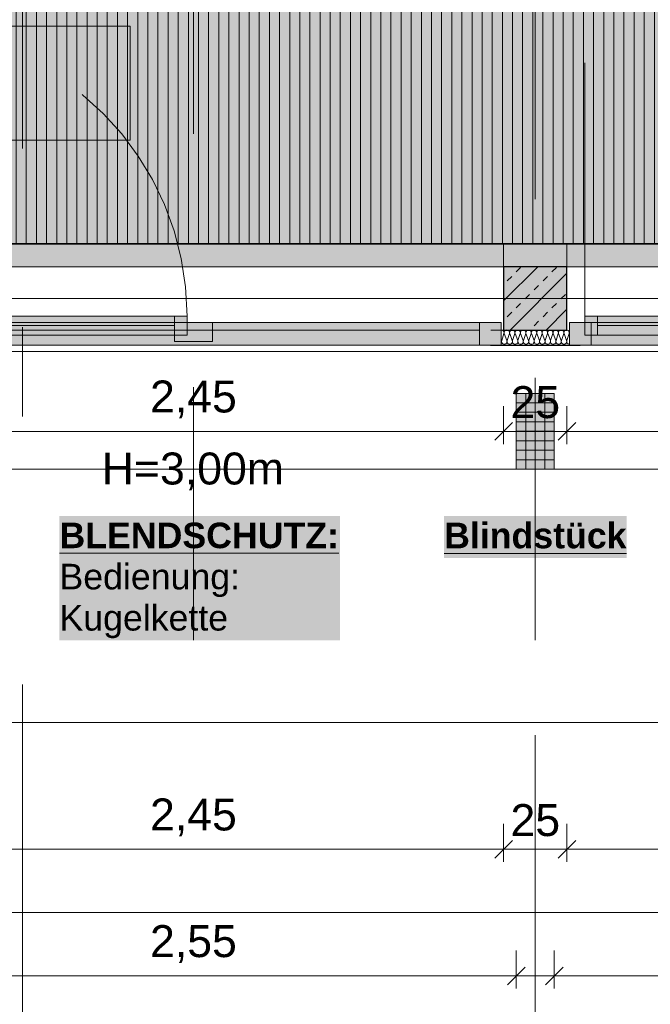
# Model space of a CAD drawing. Header units: metres. Extents: x -111 to 152, y -132 to 99.
# Tile 22 of 256: x -30.39 to -27.9, y -24.39 to -20.5. Entities that reach past the tile are written whole.
import ezdxf

# ---------------------------------------------------------------- set-up
doc = ezdxf.new("R2010")
doc.units = ezdxf.units.M
doc.header["$PDMODE"] = 1
doc.header["$PDSIZE"] = -2
for name, pattern in [('Achsen 01', [5.291531, 3.175, -1.058062, 0.352704, -0.705764]), ('gestrichelt - 01', [2, 1, -1]), ('ISO-07 Punktiert', [0.889, 0.127, -0.762]), ('Raster 01', [2, 1, -1]), ('VW-01 Strichlinie kurz', [2, 1, -1])]:
    doc.linetypes.add(name, pattern=pattern)
doc.layers.get('0').update_dxf_attribs({"lineweight": 25})
for name, color, linetype, lineweight, true_color in [('013_Beton und Stahlbetonarbeiten-000 Sichtbeton-333 Außenstütze', 5, 'Continuous', 5, 0x0000ff), ('013_Beton und Stahlbetonarbeiten-000 Sichtbeton-334 Außenwandöf', 5, 'Continuous', 5, 0x0000ff), ('014_Fassadenarbeiten-000 Aufsicht Betonfertigteile', 7, 'Continuous', 9, 0xc0c0c0), ('014_Fassadenarbeiten-330 mineralische Dämmung', 7, 'Continuous', 9, 0x666666), ('031_Metallbauarbeiten-350 Lamellendecke DS', 7, 'Continuous', 35, 0x666666), ('032_Metallarbeiten-Fenster', 7, 'Continuous', 13, 0x444444), ('AV1-Achsen', 1, 'Achsen 01', 18, 0xff0000), ('AV1-Einrichtung', 7, 'Continuous', 9, 0xa6a6a6), ('AV1-Raster', 7, 'Raster 01', 9, 0xa6a6a6)]:
    doc.layers.add(name, color=color, linetype=linetype, lineweight=lineweight, true_color=true_color)
for name, color, linetype, lineweight in [('013_Beton und Stahlbetonarbeiten-000 Unterzüge', 7, 'ISO-07 Punktiert', 13), ('013_Beton und Stahlbetonarbeiten-330 Außenstützen', 7, 'Continuous', 25), ('014_Fassadenarbeiten-330 Betonfertigteile vertikal', 7, 'Continuous', 9), ('030_Sonnenschutzarbeiten-BLENDSCHUTZ', 7, 'Continuous', 5), ('030_Sonnenschutzarbeiten-BLENDSCHUTZ  Beschriftung', 7, 'Continuous', 5), ('039_Trockenbauarbeiten-alllg.', 7, 'Continuous', 9), ('_1.35m (3D)', 7, 'Continuous', 9), ('_EG (2D)', 7, 'Continuous', 9), ('_EG - DS (2D)', 7, 'Continuous', 9), ('_GRU (2D)', 7, 'Continuous', 9), ('AV1-Schnitt Achsen', 7, 'Achsen 01', 18), ('Bemaßung-Bemaßung', 7, 'Continuous', 9), ('Keine', 7, 'Continuous', 9)]:
    doc.layers.add(name, color=color, linetype=linetype, lineweight=lineweight)
doc.layers.get('0').freeze()
doc.styles.add('Arial', font='arial.ttf')
doc.styles.add('Arial (bold)', font='arialbd.ttf')
doc.dimstyles.new('COE 50', dxfattribs={"dimtxt": 126.090495, "dimasz": 0.001414, "dimexe": 0.001, "dimexo": 0.01, "dimgap": 0.001, "dimtad": 1, "dimdec": 3, "dimtxsty": 'Arial', "dimblk": 'VW_SLASH-3', "dimblk1": 'VW_SLASH-3', "dimblk2": 'VW_SLASH-3', "dimcen": 0, "dimadec": 3, "dimazin": 0, "dimtfac": 0.8, "dimtdec": 3, "dimtix": 1, "dimtmove": 0, "dimatfit": 0, "dimldrblk": 'VW_SLASH-2', "dimfxl": 0.002, "dimfxlon": 1, "dimfrac": 2, "dimtolj": 1, "dimarcsym": 0})

# ---------------------------------------------------------------- blocks, each defined once
blk = doc.blocks.new('Group-2')
at = {"layer": 'AV1-Raster'}
for p, q in [((-29.7, -22.95), (-29.7, 1.35)), ((-28.35, -22.95), (-28.35, 1.35))]:
    blk.add_line(p, q, dxfattribs=at)
blk = doc.blocks.new('1.35m (3D)')
at = {"layer": 'AV1-Raster', "color": 7}
blk.add_blockref('Group-2', (0, 0), dxfattribs=at)
blk = doc.blocks.new('VW_SLASH-3')
at = {"color": 0, "linetype": 'ByBlock', "lineweight": -2, "transparency": 16777216}
blk.add_line((0, 0), (-1, 0), dxfattribs=at)
at = {"color": 0, "linetype": 'Continuous', "lineweight": 15, "transparency": 16777216, "flags": 128}
blk.add_lwpolyline([(0.5, 0.5), (-0.5, -0.5)], dxfattribs=at)
blk = doc.blocks.new('*D25')
at = {"layer": '030_Sonnenschutzarbeiten-BLENDSCHUTZ', "color": 0, "lineweight": -2}
for p, q in [((-30.925, -22.025), (-30.925, -22.175)), ((-28.475, -22.025), (-28.475, -22.175)), ((-30.8543, -22.125), (-28.5457, -22.125))]:
    blk.add_line(p, q, dxfattribs=at)
at = {"layer": 'Defpoints', "color": 0}
for p in [(-30.925, -21.385), (-28.475, -21.385), (-28.475, -22.125)]:
    blk.add_point(p, dxfattribs=at)
at = {"layer": '030_Sonnenschutzarbeiten-BLENDSCHUTZ', "color": 0, "lineweight": -2, "xscale": 0.070693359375, "yscale": 0.070693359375, "zscale": 0.070693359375, "rotation": 180}
blk.add_blockref('VW_SLASH-3', (-30.925, -22.125), dxfattribs=at)
at = {"layer": '030_Sonnenschutzarbeiten-BLENDSCHUTZ', "color": 0, "lineweight": -2, "xscale": 0.070693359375, "yscale": 0.070693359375, "zscale": 0.070693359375}
blk.add_blockref('VW_SLASH-3', (-28.475, -22.125), dxfattribs=at)
at = {"layer": '030_Sonnenschutzarbeiten-BLENDSCHUTZ', "color": 0, "lineweight": 13, "insert": (-29.7, -21.9992), "char_height": 0.12609, "attachment_point": 5, "style": 'Arial'}
blk.add_mtext('\\A1;2,45', dxfattribs=at)
blk = doc.blocks.new('VW_SLASH-2')
at = {"color": 0, "linetype": 'ByBlock', "lineweight": -2, "transparency": 16777216}
blk.add_line((0, 0), (-1, 0), dxfattribs=at)
at = {"color": 0, "linetype": 'Continuous', "lineweight": 15, "transparency": 16777216, "flags": 128}
blk.add_lwpolyline([(0.5, 0.5), (-0.5, -0.5)], dxfattribs=at)
blk = doc.blocks.new('*D26')
at = {"layer": '030_Sonnenschutzarbeiten-BLENDSCHUTZ', "color": 0, "lineweight": -2}
for p, q in [((-28.225, -22.025), (-28.225, -22.175)), ((-25.775, -22.025), (-25.775, -22.175)), ((-28.1543, -22.125), (-25.8457, -22.125))]:
    blk.add_line(p, q, dxfattribs=at)
at = {"layer": 'Defpoints', "color": 0}
for p in [(-28.225, -21.385), (-25.775, -21.385), (-25.775, -22.125)]:
    blk.add_point(p, dxfattribs=at)
at = {"layer": '030_Sonnenschutzarbeiten-BLENDSCHUTZ', "color": 0, "lineweight": -2, "xscale": 0.070693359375, "yscale": 0.070693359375, "zscale": 0.070693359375, "rotation": 180}
blk.add_blockref('VW_SLASH-3', (-28.225, -22.125), dxfattribs=at)
at = {"layer": '030_Sonnenschutzarbeiten-BLENDSCHUTZ', "color": 0, "lineweight": -2, "xscale": 0.070693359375, "yscale": 0.070693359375, "zscale": 0.070693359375}
blk.add_blockref('VW_SLASH-3', (-25.775, -22.125), dxfattribs=at)
at = {"layer": '030_Sonnenschutzarbeiten-BLENDSCHUTZ', "color": 0, "lineweight": 13, "insert": (-27, -21.9992), "char_height": 0.12609, "attachment_point": 5, "style": 'Arial'}
blk.add_mtext('\\A1;2,45', dxfattribs=at)
blk = doc.blocks.new('*D57')
at = {"layer": '030_Sonnenschutzarbeiten-BLENDSCHUTZ', "color": 0, "lineweight": -2}
for p, q in [((-28.475, -22.025), (-28.475, -22.175)), ((-28.225, -22.025), (-28.225, -22.175)), ((-28.5457, -22.125), (-28.6164, -22.125)), ((-28.225, -22.125), (-28.475, -22.125)), ((-28.1543, -22.125), (-28.0836, -22.125))]:
    blk.add_line(p, q, dxfattribs=at)
at = {"layer": 'Defpoints', "color": 0}
for p in [(-28.475, -21.385), (-28.225, -21.385), (-28.475, -22.125)]:
    blk.add_point(p, dxfattribs=at)
at = {"layer": '030_Sonnenschutzarbeiten-BLENDSCHUTZ', "color": 0, "lineweight": -2, "xscale": 0.070693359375, "yscale": 0.070693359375, "zscale": 0.070693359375}
blk.add_blockref('VW_SLASH-3', (-28.475, -22.125), dxfattribs=at)
at = {"layer": '030_Sonnenschutzarbeiten-BLENDSCHUTZ', "color": 0, "lineweight": -2, "xscale": 0.070693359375, "yscale": 0.070693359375, "zscale": 0.070693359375, "rotation": 180}
blk.add_blockref('VW_SLASH-3', (-28.225, -22.125), dxfattribs=at)
at = {"layer": '030_Sonnenschutzarbeiten-BLENDSCHUTZ', "color": 0, "lineweight": 13, "insert": (-28.35, -22.0106), "char_height": 0.12609, "attachment_point": 5, "style": 'Arial'}
blk.add_mtext('\\A1;25', dxfattribs=at)
blk = doc.blocks.new('Blendschutz Beschriftung')
at = {"layer": '030_Sonnenschutzarbeiten-BLENDSCHUTZ  Beschriftung', "color": 254, "linetype": 'Continuous', "transparency": 33554559}
blk.add_solid([(-0.554, -0.1644), (0.554, -0.1644), (-0.554, 0.3267), (0.554, 0.3267)], dxfattribs=at)
at = {"layer": '030_Sonnenschutzarbeiten-BLENDSCHUTZ  Beschriftung', "insert": (-0.554, 0.3002), "char_height": 0.100872, "attachment_point": 1, "line_spacing_factor": 0.967016, "style": 'Arial (bold)'}
blk.add_mtext('{\\LBLENDSCHUTZ:}{\\fArial|b0|i0|c0|p0;\\l\\PBedienung: \\PKugelkette }', dxfattribs=at)
blk = doc.blocks.new('*D436')
at = {"layer": 'Bemaßung-Bemaßung', "color": 0, "lineweight": -2}
for p, q in [((-33.75, -25.175), (-33.75, -25.325)), ((-28.35, -25.175), (-28.35, -25.325)), ((-28.4207, -25.275), (-33.6793, -25.275))]:
    blk.add_line(p, q, dxfattribs=at)
at = {"layer": 'Defpoints', "color": 0}
for p in [(-33.75, -21.6), (-28.35, -21.6), (-33.75, -25.275)]:
    blk.add_point(p, dxfattribs=at)
at = {"layer": 'Bemaßung-Bemaßung', "color": 0, "lineweight": -2, "xscale": 0.070693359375, "yscale": 0.070693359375, "zscale": 0.070693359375, "rotation": 180}
blk.add_blockref('VW_SLASH-3', (-33.75, -25.275), dxfattribs=at)
at = {"layer": 'Bemaßung-Bemaßung', "color": 0, "lineweight": -2, "xscale": 0.070693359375, "yscale": 0.070693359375, "zscale": 0.070693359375}
blk.add_blockref('VW_SLASH-3', (-28.35, -25.275), dxfattribs=at)
at = {"layer": 'Bemaßung-Bemaßung', "color": 0, "insert": (-31.05, -25.1492), "char_height": 0.12609, "attachment_point": 5, "style": 'Arial'}
blk.add_mtext('\\A1;5,40', dxfattribs=at)
blk = doc.blocks.new('*D437')
at = {"layer": 'Bemaßung-Bemaßung', "color": 0, "lineweight": -2}
for p, q in [((-28.35, -25.175), (-28.35, -25.325)), ((-22.95, -25.175), (-22.95, -25.325)), ((-23.0207, -25.275), (-28.2793, -25.275))]:
    blk.add_line(p, q, dxfattribs=at)
at = {"layer": 'Defpoints', "color": 0}
for p in [(-28.35, -21.6), (-22.95, -21.6), (-28.35, -25.275)]:
    blk.add_point(p, dxfattribs=at)
at = {"layer": 'Bemaßung-Bemaßung', "color": 0, "lineweight": -2, "xscale": 0.070693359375, "yscale": 0.070693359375, "zscale": 0.070693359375, "rotation": 180}
blk.add_blockref('VW_SLASH-3', (-28.35, -25.275), dxfattribs=at)
at = {"layer": 'Bemaßung-Bemaßung', "color": 0, "lineweight": -2, "xscale": 0.070693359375, "yscale": 0.070693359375, "zscale": 0.070693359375}
blk.add_blockref('VW_SLASH-3', (-22.95, -25.275), dxfattribs=at)
at = {"layer": 'Bemaßung-Bemaßung', "color": 0, "insert": (-25.65, -25.1492), "char_height": 0.12609, "attachment_point": 5, "style": 'Arial'}
blk.add_mtext('\\A1;5,40', dxfattribs=at)
blk = doc.blocks.new('*D451')
at = {"layer": 'Bemaßung-Bemaßung', "color": 0, "lineweight": -2}
for p, q in [((-30.975, -24.175), (-30.975, -24.325)), ((-28.425, -24.175), (-28.425, -24.325)), ((-28.4957, -24.275), (-30.9043, -24.275))]:
    blk.add_line(p, q, dxfattribs=at)
at = {"layer": 'Defpoints', "color": 0}
for p in [(-30.975, -22.275), (-28.425, -22.275), (-30.975, -24.275)]:
    blk.add_point(p, dxfattribs=at)
at = {"layer": 'Bemaßung-Bemaßung', "color": 0, "lineweight": -2, "xscale": 0.070693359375, "yscale": 0.070693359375, "zscale": 0.070693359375, "rotation": 180}
blk.add_blockref('VW_SLASH-3', (-30.975, -24.275), dxfattribs=at)
at = {"layer": 'Bemaßung-Bemaßung', "color": 0, "lineweight": -2, "xscale": 0.070693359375, "yscale": 0.070693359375, "zscale": 0.070693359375}
blk.add_blockref('VW_SLASH-3', (-28.425, -24.275), dxfattribs=at)
at = {"layer": 'Bemaßung-Bemaßung', "color": 0, "insert": (-29.7, -24.1492), "char_height": 0.12609, "attachment_point": 5, "style": 'Arial'}
blk.add_mtext('\\A1;2,55', dxfattribs=at)
blk = doc.blocks.new('*D452')
at = {"layer": 'Bemaßung-Bemaßung', "color": 0, "lineweight": -2}
for p, q in [((-28.425, -24.175), (-28.425, -24.325)), ((-28.275, -24.175), (-28.275, -24.325)), ((-28.4957, -24.275), (-28.5664, -24.275)), ((-28.275, -24.275), (-28.425, -24.275)), ((-28.2043, -24.275), (-28.1336, -24.275))]:
    blk.add_line(p, q, dxfattribs=at)
at = {"layer": 'Defpoints', "color": 0}
for p in [(-28.425, -22.275), (-28.275, -22.275), (-28.425, -24.275)]:
    blk.add_point(p, dxfattribs=at)
at = {"layer": 'Bemaßung-Bemaßung', "color": 0, "lineweight": -2, "xscale": 0.070693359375, "yscale": 0.070693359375, "zscale": 0.070693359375}
blk.add_blockref('VW_SLASH-3', (-28.425, -24.275), dxfattribs=at)
at = {"layer": 'Bemaßung-Bemaßung', "color": 0, "lineweight": -2, "xscale": 0.070693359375, "yscale": 0.070693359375, "zscale": 0.070693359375, "rotation": 180}
blk.add_blockref('VW_SLASH-3', (-28.275, -24.275), dxfattribs=at)
at = {"layer": 'Bemaßung-Bemaßung', "color": 0, "insert": (-28.35, -24.5931), "char_height": 0.12609, "attachment_point": 5, "style": 'Arial'}
blk.add_mtext('\\A1;15', dxfattribs=at)
blk = doc.blocks.new('*D453')
at = {"layer": 'Bemaßung-Bemaßung', "color": 0, "lineweight": -2}
for p, q in [((-28.275, -24.175), (-28.275, -24.325)), ((-25.725, -24.175), (-25.725, -24.325)), ((-25.7957, -24.275), (-28.2043, -24.275))]:
    blk.add_line(p, q, dxfattribs=at)
at = {"layer": 'Defpoints', "color": 0}
for p in [(-28.275, -22.275), (-25.725, -22.275), (-28.275, -24.275)]:
    blk.add_point(p, dxfattribs=at)
at = {"layer": 'Bemaßung-Bemaßung', "color": 0, "lineweight": -2, "xscale": 0.070693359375, "yscale": 0.070693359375, "zscale": 0.070693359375, "rotation": 180}
blk.add_blockref('VW_SLASH-3', (-28.275, -24.275), dxfattribs=at)
at = {"layer": 'Bemaßung-Bemaßung', "color": 0, "lineweight": -2, "xscale": 0.070693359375, "yscale": 0.070693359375, "zscale": 0.070693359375}
blk.add_blockref('VW_SLASH-3', (-25.725, -24.275), dxfattribs=at)
at = {"layer": 'Bemaßung-Bemaßung', "color": 0, "insert": (-27, -24.1492), "char_height": 0.12609, "attachment_point": 5, "style": 'Arial'}
blk.add_mtext('\\A1;2,55', dxfattribs=at)
blk = doc.blocks.new('*D482')
at = {"layer": 'Bemaßung-Bemaßung', "color": 0, "lineweight": -2}
for p, q in [((-39.025, -23.175), (-39.025, -23.325)), ((-23.075, -23.175), (-23.075, -23.325)), ((-23.1457, -23.275), (-38.9543, -23.275))]:
    blk.add_line(p, q, dxfattribs=at)
at = {"layer": 'Defpoints', "color": 0}
for p in [(-23.075, -18.775), (-39.025, -18.9), (-39.025, -23.275)]:
    blk.add_point(p, dxfattribs=at)
at = {"layer": 'Bemaßung-Bemaßung', "color": 0, "lineweight": -2, "xscale": 0.070693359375, "yscale": 0.070693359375, "zscale": 0.070693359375, "rotation": 180}
blk.add_blockref('VW_SLASH-3', (-39.025, -23.275), dxfattribs=at)
at = {"layer": 'Bemaßung-Bemaßung', "color": 0, "lineweight": -2, "xscale": 0.070693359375, "yscale": 0.070693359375, "zscale": 0.070693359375}
blk.add_blockref('VW_SLASH-3', (-23.075, -23.275), dxfattribs=at)
at = {"layer": 'Bemaßung-Bemaßung', "color": 0, "insert": (-31.05, -23.1492), "char_height": 0.12609, "attachment_point": 5, "style": 'Arial'}
blk.add_mtext('\\A1;15,95', dxfattribs=at)
blk = doc.blocks.new('*D541')
at = {"layer": 'Bemaßung-Bemaßung', "color": 0, "lineweight": -2}
for p, q in [((-40.225, -16.35), (-40.375, -16.35)), ((-40.325, -22.2043), (-40.325, -16.4207)), ((-40.225, -22.275), (-40.375, -22.275))]:
    blk.add_line(p, q, dxfattribs=at)
at = {"layer": 'Defpoints', "color": 0}
for p in [(-40.325, -16.35), (-28.5, -16.35), (-28.425, -22.275)]:
    blk.add_point(p, dxfattribs=at)
at = {"layer": 'Bemaßung-Bemaßung', "color": 0, "lineweight": -2, "xscale": 0.070693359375, "yscale": 0.070693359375, "zscale": 0.070693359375}
for p, rotation in [((-40.325, -16.35), 90), ((-40.325, -22.275), 270)]:
    blk.add_blockref('VW_SLASH-3', p, dxfattribs=dict(at, rotation=rotation))
at = {"layer": 'Bemaßung-Bemaßung', "color": 0, "insert": (-40.4717, -19.3125), "char_height": 0.12609, "attachment_point": 5, "rotation": 90, "style": 'Arial'}
blk.add_mtext('\\A1;5,92\\S5^ ;', dxfattribs=at)
blk = doc.blocks.new('*D550')
at = {"layer": 'Bemaßung-Bemaßung', "color": 0, "lineweight": -2}
for p, q in [((-30.925, -23.675), (-30.925, -23.825)), ((-28.475, -23.675), (-28.475, -23.825)), ((-28.5457, -23.775), (-30.8543, -23.775))]:
    blk.add_line(p, q, dxfattribs=at)
at = {"layer": 'Defpoints', "color": 0}
for p in [(-30.925, -21.475), (-28.475, -21.475), (-30.925, -23.775)]:
    blk.add_point(p, dxfattribs=at)
at = {"layer": 'Bemaßung-Bemaßung', "color": 0, "lineweight": -2, "xscale": 0.070693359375, "yscale": 0.070693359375, "zscale": 0.070693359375, "rotation": 180}
blk.add_blockref('VW_SLASH-3', (-30.925, -23.775), dxfattribs=at)
at = {"layer": 'Bemaßung-Bemaßung', "color": 0, "lineweight": -2, "xscale": 0.070693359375, "yscale": 0.070693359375, "zscale": 0.070693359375}
blk.add_blockref('VW_SLASH-3', (-28.475, -23.775), dxfattribs=at)
at = {"layer": 'Bemaßung-Bemaßung', "color": 0, "insert": (-29.7, -23.6492), "char_height": 0.12609, "attachment_point": 5, "style": 'Arial'}
blk.add_mtext('\\A1;2,45', dxfattribs=at)
blk = doc.blocks.new('*D551')
at = {"layer": 'Bemaßung-Bemaßung', "color": 0, "lineweight": -2}
for p, q in [((-28.475, -23.675), (-28.475, -23.825)), ((-28.225, -23.675), (-28.225, -23.825)), ((-28.5457, -23.775), (-28.6164, -23.775)), ((-28.225, -23.775), (-28.475, -23.775)), ((-28.1543, -23.775), (-28.0836, -23.775))]:
    blk.add_line(p, q, dxfattribs=at)
at = {"layer": 'Defpoints', "color": 0}
for p in [(-28.475, -21.475), (-28.225, -21.475), (-28.475, -23.775)]:
    blk.add_point(p, dxfattribs=at)
at = {"layer": 'Bemaßung-Bemaßung', "color": 0, "lineweight": -2, "xscale": 0.070693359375, "yscale": 0.070693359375, "zscale": 0.070693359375}
blk.add_blockref('VW_SLASH-3', (-28.475, -23.775), dxfattribs=at)
at = {"layer": 'Bemaßung-Bemaßung', "color": 0, "lineweight": -2, "xscale": 0.070693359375, "yscale": 0.070693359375, "zscale": 0.070693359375, "rotation": 180}
blk.add_blockref('VW_SLASH-3', (-28.225, -23.775), dxfattribs=at)
at = {"layer": 'Bemaßung-Bemaßung', "color": 0, "insert": (-28.35, -23.6606), "char_height": 0.12609, "attachment_point": 5, "style": 'Arial'}
blk.add_mtext('\\A1;25', dxfattribs=at)
blk = doc.blocks.new('*D552')
at = {"layer": 'Bemaßung-Bemaßung', "color": 0, "lineweight": -2}
for p, q in [((-28.225, -23.675), (-28.225, -23.825)), ((-25.775, -23.675), (-25.775, -23.825)), ((-25.8457, -23.775), (-28.1543, -23.775))]:
    blk.add_line(p, q, dxfattribs=at)
at = {"layer": 'Defpoints', "color": 0}
for p in [(-28.225, -21.475), (-25.775, -21.475), (-28.225, -23.775)]:
    blk.add_point(p, dxfattribs=at)
at = {"layer": 'Bemaßung-Bemaßung', "color": 0, "lineweight": -2, "xscale": 0.070693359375, "yscale": 0.070693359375, "zscale": 0.070693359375, "rotation": 180}
blk.add_blockref('VW_SLASH-3', (-28.225, -23.775), dxfattribs=at)
at = {"layer": 'Bemaßung-Bemaßung', "color": 0, "lineweight": -2, "xscale": 0.070693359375, "yscale": 0.070693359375, "zscale": 0.070693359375}
blk.add_blockref('VW_SLASH-3', (-25.775, -23.775), dxfattribs=at)
at = {"layer": 'Bemaßung-Bemaßung', "color": 0, "insert": (-27, -23.6492), "char_height": 0.12609, "attachment_point": 5, "style": 'Arial'}
blk.add_mtext('\\A1;2,45', dxfattribs=at)
blk = doc.blocks.new('Group-330')
at = {"layer": '032_Metallarbeiten-Fenster', "linetype": 'Continuous', "lineweight": 0}
for points in [[(-30.855, -21.745), (-30.805, -21.745), (-30.805, -21.67), (-30.855, -21.67)], [(-30.805, -21.745), (-29.775, -21.745), (-29.775, -21.67), (-30.805, -21.67)], [(-29.775, -21.745), (-29.725, -21.745), (-29.725, -21.67), (-29.775, -21.67)], [(-30.915, -21.785), (-30.83, -21.785), (-30.83, -21.695), (-30.915, -21.695)], [(-30.83, -21.695), (-30.83, -21.785), (-28.57, -21.785), (-28.57, -21.695)], [(-29.775, -21.77), (-29.625, -21.77), (-29.625, -21.695), (-29.775, -21.695)], [(-28.485, -21.785), (-28.57, -21.785), (-28.57, -21.695), (-28.485, -21.695)]]:
    blk.add_hatch(color=7, dxfattribs=at).paths.add_polyline_path(points)
at = {"layer": '032_Metallarbeiten-Fenster', "color": 7, "linetype": 'gestrichelt - 01', "lineweight": 18, "transparency": 33554687}
blk.add_line((-30.855, -21.67), (-30.855, -20.54), dxfattribs=at)
at = {"layer": '032_Metallarbeiten-Fenster', "color": 7, "lineweight": 18}
for p, q in [((-30.805, -21.7075), (-29.775, -21.7075)), ((-28.57, -21.7262), (-29.625, -21.7262))]:
    blk.add_line(p, q, dxfattribs=at)
at = {"layer": '032_Metallarbeiten-Fenster', "color": 7, "lineweight": 18, "flags": 128}
for points in [[(-30.855, -21.745), (-30.805, -21.745), (-30.805, -21.67), (-30.855, -21.67)], [(-30.805, -21.745), (-29.775, -21.745), (-29.775, -21.67), (-30.805, -21.67)], [(-29.775, -21.745), (-29.725, -21.745), (-29.725, -21.67), (-29.775, -21.67)], [(-30.915, -21.785), (-30.83, -21.785), (-30.83, -21.695), (-30.915, -21.695)], [(-30.83, -21.695), (-30.83, -21.785), (-28.57, -21.785), (-28.57, -21.695)], [(-29.775, -21.77), (-29.625, -21.77), (-29.625, -21.695), (-29.775, -21.695)], [(-28.485, -21.785), (-28.57, -21.785), (-28.57, -21.695), (-28.485, -21.695)]]:
    blk.add_lwpolyline(points, close=True, dxfattribs=at)
at = {"layer": '032_Metallarbeiten-Fenster', "color": 7, "linetype": 'gestrichelt - 01', "lineweight": 18, "transparency": 33554687}
blk.add_arc((-30.855, -21.67), 1.13, 0, 89.9996, dxfattribs=at)
blk = doc.blocks.new('Group-337')
at = {"layer": '032_Metallarbeiten-Fenster', "linetype": 'Continuous', "lineweight": 0}
for points in [[(-28.155, -21.745), (-28.105, -21.745), (-28.105, -21.67), (-28.155, -21.67)], [(-28.105, -21.745), (-27.075, -21.745), (-27.075, -21.67), (-28.105, -21.67)], [(-27.075, -21.745), (-27.025, -21.745), (-27.025, -21.67), (-27.075, -21.67)], [(-28.215, -21.785), (-28.13, -21.785), (-28.13, -21.695), (-28.215, -21.695)], [(-28.13, -21.695), (-28.13, -21.785), (-25.87, -21.785), (-25.87, -21.695)], [(-27.075, -21.77), (-26.925, -21.77), (-26.925, -21.695), (-27.075, -21.695)], [(-25.785, -21.785), (-25.87, -21.785), (-25.87, -21.695), (-25.785, -21.695)]]:
    blk.add_hatch(color=7, dxfattribs=at).paths.add_polyline_path(points)
at = {"layer": '032_Metallarbeiten-Fenster', "color": 7, "linetype": 'gestrichelt - 01', "lineweight": 18, "transparency": 33554687}
blk.add_line((-28.155, -21.67), (-28.155, -20.54), dxfattribs=at)
at = {"layer": '032_Metallarbeiten-Fenster', "color": 7, "lineweight": 18}
for p, q in [((-28.105, -21.7075), (-27.075, -21.7075)), ((-25.87, -21.7262), (-26.925, -21.7262))]:
    blk.add_line(p, q, dxfattribs=at)
at = {"layer": '032_Metallarbeiten-Fenster', "color": 7, "lineweight": 18, "flags": 128}
for points in [[(-28.155, -21.745), (-28.105, -21.745), (-28.105, -21.67), (-28.155, -21.67)], [(-28.105, -21.745), (-27.075, -21.745), (-27.075, -21.67), (-28.105, -21.67)], [(-27.075, -21.745), (-27.025, -21.745), (-27.025, -21.67), (-27.075, -21.67)], [(-28.215, -21.785), (-28.13, -21.785), (-28.13, -21.695), (-28.215, -21.695)], [(-28.13, -21.695), (-28.13, -21.785), (-25.87, -21.785), (-25.87, -21.695)], [(-27.075, -21.77), (-26.925, -21.77), (-26.925, -21.695), (-27.075, -21.695)], [(-25.785, -21.785), (-25.87, -21.785), (-25.87, -21.695), (-25.785, -21.695)]]:
    blk.add_lwpolyline(points, close=True, dxfattribs=at)
at = {"layer": '032_Metallarbeiten-Fenster', "color": 7, "linetype": 'gestrichelt - 01', "lineweight": 18, "transparency": 33554687}
blk.add_arc((-28.155, -21.67), 1.13, 0, 89.9996, dxfattribs=at)
blk = doc.blocks.new('Group-339')
at = {"layer": '014_Fassadenarbeiten-330 mineralische Dämmung', "transparency": 33554687, "flags": 128}
for points in [[(15.3239, -23.284, 0.513088), (15.3342, -23.27), (15.3252, -23.242, -1.372995), (15.3456, -23.242), (15.3353, -23.27, 1.372583), (15.3557, -23.27), (15.3467, -23.242, -1.372995), (15.3671, -23.242), (15.3567, -23.27, 1.372583), (15.3771, -23.27)], [(15.3353, -23.27, 1.372583), (15.3557, -23.27), (15.3467, -23.242, -1.372995), (15.3671, -23.242), (15.3567, -23.27, 1.372583), (15.3771, -23.27), (15.3681, -23.242, -1.372995), (15.3885, -23.242), (15.3782, -23.27, 1.372583), (15.3986, -23.27), (15.3896, -23.242, -1.372995), (15.41, -23.242), (15.3996, -23.27, 1.372583), (15.42, -23.27), (15.411, -23.242, -1.372995), (15.4314, -23.242), (15.4211, -23.27, 1.372583), (15.4415, -23.27), (15.4325, -23.242, -1.372995), (15.4529, -23.242), (15.4425, -23.27, 1.372583), (15.4629, -23.27), (15.4539, -23.242, -1.372995), (15.4743, -23.242), (15.464, -23.27, 1.372583), (15.4844, -23.27), (15.4754, -23.242, -1.372995), (15.4958, -23.242), (15.4854, -23.27, 1.372583), (15.5058, -23.27), (15.4968, -23.242, -1.372995), (15.5172, -23.242), (15.5069, -23.27, 1.372583), (15.5273, -23.27), (15.5183, -23.242, -1.372995), (15.5387, -23.242), (15.5283, -23.27, 1.372583), (15.5487, -23.27), (15.5397, -23.242, -1.372995), (15.5601, -23.242), (15.5498, -23.27, 1.372583), (15.5702, -23.27), (15.5612, -23.242, -1.372995), (15.5816, -23.242)], [(15.5283, -23.27, 0.324435), (15.5322, -23.282, 0.324435), (15.5448, -23.282, 0.324435), (15.5487, -23.27), (15.5397, -23.242, -0.324488), (15.5436, -23.23, -0.324488), (15.5562, -23.23, -0.324488), (15.5601, -23.242), (15.5498, -23.27, 0.324435), (15.5537, -23.282, 0.324435), (15.5663, -23.282, 0.324435), (15.5702, -23.27), (15.5612, -23.242, -0.324488), (15.5651, -23.23, -0.324488), (15.5777, -23.23, -0.324488), (15.5816, -23.242), (15.5712, -23.27, 0.324435), (15.5751, -23.282, 0.324435), (15.5877, -23.282, 0.324435), (15.5916, -23.27), (15.5826, -23.242, -0.540253), (15.5939, -23.228)], [(15.5939, -23.2791, -0.225321), (15.5927, -23.27), (15.5939, -23.2667)]]:
    blk.add_lwpolyline(points, format="xyb", dxfattribs=at)
blk = doc.blocks.new('Group-343')
at = {"layer": '014_Fassadenarbeiten-330 mineralische Dämmung', "transparency": 33554687}
blk.add_blockref('Group-339', (0, 0), dxfattribs=at)
blk = doc.blocks.new('Parametric Object-42')
at = {"layer": '014_Fassadenarbeiten-330 mineralische Dämmung', "color": 7, "transparency": 33554687}
blk.add_blockref('Group-343', (0, 0), dxfattribs=at)
at = {"layer": '014_Fassadenarbeiten-330 mineralische Dämmung', "color": 0, "flags": 1}
for tag in ['IFC_UUID', 'instanceID', 'prm0_name', 'prm0_type', 'prm0_value', 'prm1_name', 'prm1_type', 'prm1_value', 'prm2_name', 'prm2_type', 'prm2_value', 'prm3_name', 'prm3_type', 'prm3_value', 'prm4_name', 'prm4_type', 'prm4_value', 'prm5_name', 'prm5_type', 'prm5_value', 'prm6_name', 'prm6_type', 'prm6_value']:
    blk.add_attdef(tag, (-28.4851, -21.7835), '', height=0.00018, dxfattribs=at)
blk = doc.blocks.new('Group-714')
at = {"layer": 'AV1-Achsen'}
blk.add_line((-28.35, -26.5), (-28.35, 4.9), dxfattribs=at)
blk = doc.blocks.new('Group-719')
at = {"layer": 'AV1-Achsen'}
blk.add_line((-43.35, -21.6), (4.2, -21.6), dxfattribs=at)
blk = doc.blocks.new('Group-729')
at = {"layer": 'AV1-Schnitt Achsen'}
blk.add_line((-30.375, -26.3), (-30.375, 4.7), dxfattribs=at)
blk = doc.blocks.new('GRU (2D)')
at = {"layer": 'AV1-Achsen', "color": 7}
for name in ['Group-714', 'Group-719']:
    blk.add_blockref(name, (0, 0), dxfattribs=at)
at = {"layer": 'AV1-Schnitt Achsen', "color": 7}
blk.add_blockref('Group-729', (0, 0), dxfattribs=at)
blk = doc.blocks.new('EG - DS (2D)')
at = {"layer": '030_Sonnenschutzarbeiten-BLENDSCHUTZ', "linetype": 'Continuous', "lineweight": 0, "transparency": 33554610}
for color, points in [(161, [(-28.475, -21.475), (-28.475, -21.385), (-30.925, -21.385), (-30.925, -21.475)]), (30, [(-28.475, -21.385), (-28.225, -21.385), (-28.225, -21.475), (-28.475, -21.475)]), (161, [(-25.775, -21.475), (-25.775, -21.385), (-28.225, -21.385), (-28.225, -21.475)])]:
    blk.add_hatch(color=color, dxfattribs=at).paths.add_polyline_path(points)
at = {"layer": '031_Metallbauarbeiten-350 Lamellendecke DS', "linetype": 'Continuous', "lineweight": 0, "transparency": 33554508}
h = blk.add_hatch(color=254, dxfattribs=at)
h.paths.add_polyline_path([(-38.935, -5.525), (-38.935, -16.075), (-39.025, -16.075), (-39.025, -21.385), (-23.075, -21.385), (-23.075, -13.625), (-25.575, -13.625), (-25.575, -13.65), (-31.125, -13.65), (-31.125, -5.525)])
h.paths.add_polyline_path([(-28.2, -16.35), (-28.5, -16.35), (-28.5, -16.05), (-28.2, -16.05)])
h.paths.add_polyline_path([(-33.9, -13.65), (-33.9, -13.35), (-33.6, -13.35), (-33.6, -13.65)])
h.paths.add_polyline_path([(-33.6, -8.25), (-33.9, -8.25), (-33.9, -7.95), (-33.6, -7.95)])
h.paths.add_polyline_path([(-33.6, -16.35), (-33.9, -16.35), (-33.9, -16.05), (-33.6, -16.05)])
at = {"layer": '031_Metallbauarbeiten-350 Lamellendecke DS', "linetype": 'Continuous', "lineweight": 9, "transparency": 33554508}
h = blk.add_hatch(dxfattribs=at)
h.set_pattern_fill('Lamellendecke', color=252, style=0, pattern_type=2)
h.set_pattern_definition([(90, (0, 0), (0.04, 0), [])])
h.paths.add_polyline_path([(-38.935, -5.525), (-38.935, -16.075), (-39.025, -16.075), (-39.025, -21.385), (-23.075, -21.385), (-23.075, -13.625), (-25.575, -13.625), (-25.575, -13.65), (-31.125, -13.65), (-31.125, -5.525)])
h.paths.add_polyline_path([(-28.2, -16.35), (-28.5, -16.35), (-28.5, -16.05), (-28.2, -16.05)])
h.paths.add_polyline_path([(-33.9, -13.65), (-33.9, -13.35), (-33.6, -13.35), (-33.6, -13.65)])
h.paths.add_polyline_path([(-33.6, -8.25), (-33.9, -8.25), (-33.9, -7.95), (-33.6, -7.95)])
h.paths.add_polyline_path([(-33.6, -16.35), (-33.9, -16.35), (-33.9, -16.05), (-33.6, -16.05)])
at = {"layer": '031_Metallbauarbeiten-350 Lamellendecke DS', "linetype": 'Continuous', "lineweight": 0, "transparency": 33554508}
blk.add_hatch(color=40, dxfattribs=at).paths.add_polyline_path([(-38.935, -5.525), (-38.935, -16.075), (-39.025, -16.075), (-39.025, -21.385), (-23.075, -21.385), (-23.075, -13.625), (-31.125, -13.625), (-31.125, -5.525)])
at = {"layer": '030_Sonnenschutzarbeiten-BLENDSCHUTZ', "color": 251, "lineweight": 13, "flags": 128}
for points in [[(-28.475, -21.475), (-28.475, -21.385), (-30.925, -21.385), (-30.925, -21.475)], [(-28.475, -21.385), (-28.225, -21.385), (-28.225, -21.475), (-28.475, -21.475)], [(-25.775, -21.475), (-25.775, -21.385), (-28.225, -21.385), (-28.225, -21.475)]]:
    blk.add_lwpolyline(points, close=True, dxfattribs=at)
at = {"layer": '030_Sonnenschutzarbeiten-BLENDSCHUTZ', "color": 30, "transparency": 33554610}
blk.add_solid([(-28.7111, -22.6254), (-27.9889, -22.6254), (-28.7111, -22.4589), (-27.9889, -22.4589)], dxfattribs=at)
blk.add_solid([(-28.7111, -22.6254), (-27.9889, -22.6254), (-28.7111, -22.4589), (-27.9889, -22.4589)], dxfattribs=at)
at = {"layer": '031_Metallbauarbeiten-350 Lamellendecke DS', "flags": 128}
blk.add_lwpolyline([(-38.935, -5.525), (-38.935, -16.075), (-39.025, -16.075), (-39.025, -21.385), (-23.075, -21.385), (-23.075, -13.625), (-25.575, -13.625), (-25.575, -13.65), (-31.125, -13.65), (-31.125, -5.525)], close=True, dxfattribs=at)
at = {"layer": '031_Metallbauarbeiten-350 Lamellendecke DS', "color": 251, "linetype": 'Continuous', "lineweight": 35, "transparency": 33554687, "flags": 128}
blk.add_lwpolyline([(-38.935, -5.525), (-38.935, -16.075), (-39.025, -16.075), (-39.025, -21.385), (-23.075, -21.385), (-23.075, -13.625), (-31.125, -13.625), (-31.125, -5.525)], close=True, dxfattribs=at)
at = {"layer": '030_Sonnenschutzarbeiten-BLENDSCHUTZ  Beschriftung', "color": 7}
blk.add_blockref('Blendschutz Beschriftung', (-29.675, -22.7856), dxfattribs=at)
at = {"layer": '030_Sonnenschutzarbeiten-BLENDSCHUTZ', "color": 7, "insert": (-30.0621, -22.2087), "char_height": 0.12609, "attachment_point": 1, "line_spacing_factor": 0.969122, "style": 'Arial'}
blk.add_mtext('H=3,00m', dxfattribs=at)
at = {"layer": '030_Sonnenschutzarbeiten-BLENDSCHUTZ', "color": 7, "insert": (-28.35, -22.4858), "char_height": 0.100872, "width": 0.722129, "attachment_point": 2, "line_spacing_factor": 0.969122, "style": 'Arial (bold)'}
blk.add_mtext('{\\LB}{\\Llindstück }', dxfattribs=at)
at = {"layer": '030_Sonnenschutzarbeiten-BLENDSCHUTZ', "color": 7, "lineweight": 13}
for base, p1, p2, picture, middle in [((-28.475, -22.125), (-30.925, -21.385), (-28.475, -21.385), '*D25', (-29.7, -21.9992)), ((-25.775, -22.125), (-28.225, -21.385), (-25.775, -21.385), '*D26', (-27, -21.9992))]:
    dim = blk.add_linear_dim(base=base, p1=p1, p2=p2, text='2,45', dimstyle='COE 50', override={"dimtxt": 0.12609, "dimasz": 0.070693, "dimexe": 0.05, "dimgap": 0.05, "dimpost": '<>', "dimtxsty": 'Arial', "dimtmove": 2, "dimfxl": 0.1}, dxfattribs=at)
    dim.commit()
    dim.dimension.update_dxf_attribs({"geometry": picture, "text_midpoint": middle})
at = {"layer": '030_Sonnenschutzarbeiten-BLENDSCHUTZ', "color": 251, "lineweight": 13}
dim = blk.add_linear_dim(base=(-28.475, -22.125), p1=(-28.225, -21.385), p2=(-28.475, -21.385), text='25', dimstyle='COE 50', override={"dimtxt": 0.12609, "dimasz": 0.070693, "dimexe": 0.05, "dimgap": 0.05, "dimpost": '<>', "dimtxsty": 'Arial', "dimtmove": 2, "dimfxl": 0.1}, dxfattribs=at)
dim.commit()
dim.dimension.update_dxf_attribs({"geometry": '*D57', "text_midpoint": (-28.35, -22.0106)})
blk = doc.blocks.new('EG (2D)')
at = {"layer": '013_Beton und Stahlbetonarbeiten-330 Außenstützen', "linetype": 'Continuous', "lineweight": 0, "true_color": 0xc0c0c0}
blk.add_hatch(color=9, dxfattribs=at).paths.add_polyline_path([(-28.225, -21.475), (-28.475, -21.475), (-28.475, -21.725), (-28.225, -21.725)])
at = {"layer": '013_Beton und Stahlbetonarbeiten-330 Außenstützen', "linetype": 'Continuous', "lineweight": 13}
h = blk.add_hatch(dxfattribs=at)
h.set_pattern_fill('Stahlbeton', color=251, style=0, pattern_type=2)
h.set_pattern_definition([(45, (0, 0), (0.07071068, -0.07071068), [0.025, -0.025])])
h.paths.add_polyline_path([(-28.225, -21.475), (-28.475, -21.475), (-28.475, -21.725), (-28.225, -21.725)])
h = blk.add_hatch(dxfattribs=at)
h.set_pattern_fill('Stahlbeton-1', color=251, style=0, pattern_type=2)
h.set_pattern_definition([(-135, (0.03106, -0.03313), (0.07071068, -0.07071068), [])])
h.paths.add_polyline_path([(-28.225, -21.475), (-28.475, -21.475), (-28.475, -21.725), (-28.225, -21.725)])
at = {"layer": '014_Fassadenarbeiten-330 Betonfertigteile vertikal', "linetype": 'Continuous', "lineweight": 0}
blk.add_hatch(color=9, dxfattribs=at).paths.add_polyline_path([(-28.275, -21.975), (-28.425, -21.975), (-28.425, -22.275), (-28.275, -22.275)])
at = {"layer": '014_Fassadenarbeiten-330 Betonfertigteile vertikal', "linetype": 'Continuous', "lineweight": 9}
h = blk.add_hatch(dxfattribs=at)
h.set_pattern_fill('Stahlbetonfertigteil', color=8, style=0, pattern_type=2)
h.set_pattern_definition([(-90, (0, 0), (0.0375, 0), [])])
h.paths.add_polyline_path([(-28.275, -21.975), (-28.425, -21.975), (-28.425, -22.275), (-28.275, -22.275)])
at = {"layer": '014_Fassadenarbeiten-330 Betonfertigteile vertikal', "linetype": 'Continuous', "lineweight": 13}
h = blk.add_hatch(dxfattribs=at)
h.set_pattern_fill('Stahlbetonfertigteil-1', color=8, style=0, pattern_type=2)
h.set_pattern_definition([(0, (0, 0), (2e-18, -0.0375), [])])
h.paths.add_polyline_path([(-28.275, -21.975), (-28.425, -21.975), (-28.425, -22.275), (-28.275, -22.275)])
at = {"layer": '032_Metallarbeiten-Fenster', "linetype": 'Continuous', "lineweight": 0, "transparency": 33554687}
blk.add_hatch(color=181, dxfattribs=at).paths.add_polyline_path([(-28.5269, -21.7843), (-28.1731, -21.7843), (-28.1731, -21.7863), (-28.5269, -21.7863)])
at = {"layer": '013_Beton und Stahlbetonarbeiten-000 Sichtbeton-333 Außenstütze', "color": 30}
blk.add_solid([(-28.475, -21.475), (-28.225, -21.475), (-28.425, -21.525), (-28.275, -21.525)], dxfattribs=at)
at = {"layer": '013_Beton und Stahlbetonarbeiten-000 Sichtbeton-334 Außenwandöf', "color": 30}
for points in [[(-28.475, -21.725), (-28.475, -21.475), (-28.425, -21.725), (-28.425, -21.525)], [(-28.275, -21.725), (-28.275, -21.525), (-28.225, -21.725), (-28.225, -21.475)]]:
    blk.add_solid(points, dxfattribs=at)
at = {"layer": '013_Beton und Stahlbetonarbeiten-000 Unterzüge', "linetype": 'VW-01 Strichlinie kurz', "flags": 128}
for points in [[(-30.925, -21.725), (-30.925, -21.475), (-28.475, -21.475), (-28.475, -21.725)], [(-28.225, -21.725), (-28.225, -21.475), (-25.775, -21.475), (-25.775, -21.725)]]:
    blk.add_lwpolyline(points, close=True, dxfattribs=at)
at = {"layer": '013_Beton und Stahlbetonarbeiten-330 Außenstützen', "flags": 128}
blk.add_lwpolyline([(-28.225, -21.475), (-28.475, -21.475), (-28.475, -21.725), (-28.225, -21.725)], close=True, dxfattribs=at)
at = {"layer": '014_Fassadenarbeiten-000 Aufsicht Betonfertigteile', "flags": 128}
blk.add_lwpolyline([(-39.455, -21.905), (-39.124, -21.905), (-39.124, -21.81), (-22.976, -21.81), (-22.976, -21.905), (-18.9, -21.905), (-18.9, -21.81), (-0.026, -21.81), (-0.026, -21.905), (0.305, -21.905), (0.675, -22.275), (-39.825, -22.275)], close=True, dxfattribs=at)
at = {"layer": '014_Fassadenarbeiten-330 Betonfertigteile vertikal', "flags": 128}
blk.add_lwpolyline([(-28.275, -21.975), (-28.425, -21.975), (-28.425, -22.275), (-28.275, -22.275)], close=True, dxfattribs=at)
at = {"layer": '032_Metallarbeiten-Fenster', "color": 7, "linetype": 'Continuous', "lineweight": 9, "transparency": 33554687, "flags": 128}
blk.add_lwpolyline([(-28.5269, -21.7843), (-28.1731, -21.7843), (-28.1731, -21.7863), (-28.5269, -21.7863)], close=True, dxfattribs=at)
at = {"layer": '039_Trockenbauarbeiten-alllg.'}
for p, q in [((-30.925, -21.6), (-28.475, -21.6)), ((-28.225, -21.6), (-25.775, -21.6))]:
    blk.add_line(p, q, dxfattribs=at)
at = {"layer": 'AV1-Einrichtung', "flags": 128}
blk.add_lwpolyline([(-30.75, -20.525), (-29.95, -20.525), (-29.95, -20.975), (-30.75, -20.975)], close=True, dxfattribs=at)
at = {"layer": 'Keine', "color": 8, "linetype": 'Continuous', "lineweight": 13}
blk.add_line((-31.4623, -24.025), (0.675, -24.025), dxfattribs=at)
at = {"layer": 'Keine', "color": 9, "linetype": 'Continuous', "lineweight": 13, "flags": 128}
blk.add_lwpolyline([(-39.825, 0.675), (0.675, 0.675), (0.675, -22.275), (-39.825, -22.275)], close=True, dxfattribs=at)
at = {"layer": '014_Fassadenarbeiten-330 mineralische Dämmung', "xscale": -1}
blk.add_blockref('Parametric Object-42', (-12.8911, 1.503), dxfattribs=at)
at = {"layer": '032_Metallarbeiten-Fenster', "color": 7}
for name in ['Group-330', 'Group-337']:
    blk.add_blockref(name, (0, 0), dxfattribs=at)
at = {"layer": 'Bemaßung-Bemaßung'}
dim = blk.add_linear_dim(base=(-40.325, -16.35), p1=(-28.425, -22.275), p2=(-28.5, -16.35), angle=270, text='5,92\\S5^ ;', dimstyle='COE 50', override={"dimtxt": 0.12609, "dimasz": 0.070693, "dimexe": 0.05, "dimgap": 0.05, "dimpost": '<>', "dimtxsty": 'Arial', "dimtmove": 2, "dimfxl": 0.1}, dxfattribs=at)
dim.commit()
dim.dimension.update_dxf_attribs({"geometry": '*D541', "text_midpoint": (-40.4717, -19.3125)})
for base, p1, p2, text, override, picture, middle in [((-39.025, -23.275), (-23.075, -18.775), (-39.025, -18.9), '15,95', {"dimtxt": 0.12609, "dimasz": 0.070693, "dimexe": 0.05, "dimgap": 0.05, "dimpost": '<>', "dimtxsty": 'Arial', "dimtmove": 2, "dimfxl": 0.1}, '*D482', (-31.05, -23.1492)), ((-30.925, -23.775), (-28.475, -21.475), (-30.925, -21.475), '2,45', {"dimtxt": 0.12609, "dimasz": 0.070693, "dimexe": 0.05, "dimgap": 0.05, "dimpost": '<>', "dimtxsty": 'Arial', "dimtmove": 2, "dimfxl": 0.1}, '*D550', (-29.7, -23.6492)), ((-28.475, -23.775), (-28.225, -21.475), (-28.475, -21.475), '25', {"dimtxt": 0.12609, "dimasz": 0.070693, "dimexe": 0.05, "dimgap": 0.05, "dimpost": '<>', "dimtxsty": 'Arial', "dimtmove": 2, "dimfxl": 0.1}, '*D551', (-28.35, -23.6606)), ((-28.225, -23.775), (-25.775, -21.475), (-28.225, -21.475), '2,45', {"dimtxt": 0.12609, "dimasz": 0.070693, "dimexe": 0.05, "dimgap": 0.05, "dimpost": '<>', "dimtxsty": 'Arial', "dimtmove": 2, "dimfxl": 0.1}, '*D552', (-27, -23.6492)), ((-30.975, -24.275), (-28.425, -22.275), (-30.975, -22.275), '2,55', {"dimtxt": 0.12609, "dimasz": 0.070693, "dimexe": 0.05, "dimgap": 0.05, "dimpost": '<>', "dimtxsty": 'Arial', "dimtmove": 2, "dimfxl": 0.1}, '*D451', (-29.7, -24.1492)), ((-28.425, -24.275), (-28.275, -22.275), (-28.425, -22.275), '15', {"dimtxt": 0.12609, "dimasz": 0.070693, "dimexe": 0.05, "dimgap": 0.05, "dimpost": '<>', "dimtxsty": 'Arial', "dimtix": 0, "dimtmove": 2, "dimfxl": 0.1}, '*D452', (-28.35, -24.5931)), ((-28.275, -24.275), (-25.725, -22.275), (-28.275, -22.275), '2,55', {"dimtxt": 0.12609, "dimasz": 0.070693, "dimexe": 0.05, "dimgap": 0.05, "dimpost": '<>', "dimtxsty": 'Arial', "dimtmove": 2, "dimfxl": 0.1}, '*D453', (-27, -24.1492))]:
    dim = blk.add_linear_dim(base=base, p1=p1, p2=p2, text=text, dimstyle='COE 50', override=override, dxfattribs=at)
    dim.commit()
    dim.dimension.update_dxf_attribs({"geometry": picture, "text_midpoint": middle})
at = {"layer": 'Bemaßung-Bemaßung', "color": 1}
for base, p1, p2, picture, middle in [((-33.75, -25.275), (-28.35, -21.6), (-33.75, -21.6), '*D436', (-31.05, -25.1492)), ((-28.35, -25.275), (-22.95, -21.6), (-28.35, -21.6), '*D437', (-25.65, -25.1492))]:
    dim = blk.add_linear_dim(base=base, p1=p1, p2=p2, text='5,40', dimstyle='COE 50', override={"dimtxt": 0.12609, "dimasz": 0.070693, "dimexe": 0.05, "dimgap": 0.05, "dimpost": '<>', "dimtxsty": 'Arial', "dimtmove": 2, "dimfxl": 0.1}, dxfattribs=at)
    dim.commit()
    dim.dimension.update_dxf_attribs({"geometry": picture, "text_midpoint": middle})

msp = doc.modelspace()

# ---------------------------------------------------------------- block references
at = {"layer": '_1.35m (3D)'}
msp.add_blockref('1.35m (3D)', (0, 0), dxfattribs=at)

# ---------------------------------------------------------------- next in the draw order: block references
at = {"layer": '_EG - DS (2D)'}
msp.add_blockref('EG - DS (2D)', (0, 0), dxfattribs=at)

# ---------------------------------------------------------------- next in the draw order: block references
at = {"layer": '_EG (2D)'}
msp.add_blockref('EG (2D)', (0, 0), dxfattribs=at)

# ---------------------------------------------------------------- next in the draw order: block references
at = {"layer": '_GRU (2D)'}
msp.add_blockref('GRU (2D)', (0, 0), dxfattribs=at)

doc.saveas('drawing.dxf')
